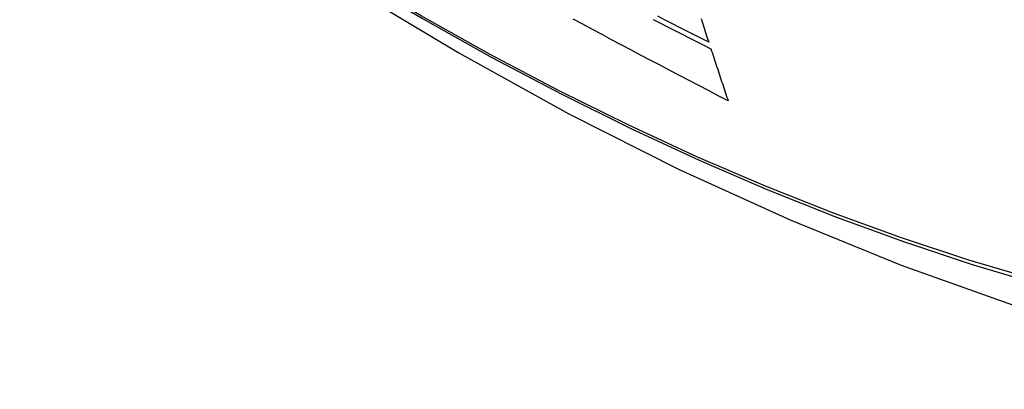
# Model space of a CAD drawing. Header units: inches. Extents: x 20 to 506, y 54 to 236.
# Tile 197 of 245: x 464.686 to 465.035, y 197.298 to 197.429. Entities that reach past the tile are written whole.
import ezdxf

# ---------------------------------------------------------------- set-up
doc = ezdxf.new("R2010")
doc.units = ezdxf.units.IN
doc.header["$MEASUREMENT"] = 0
doc.layers.add('Visible Edges(ANSI)', color=7, linetype='Continuous', lineweight=25)
doc.layers.add('Visible Tangent Edges(ANSI)', color=7, linetype='Continuous', lineweight=25)

msp = doc.modelspace()

# ---------------------------------------------------------------- linework, layer by layer
at = {"layer": 'Visible Edges(ANSI)', "flags": 128}
for points in [[(464.54194, 197.64831), (464.57775, 197.61416), (464.61411, 197.58139), (464.65099, 197.55008), (464.68834, 197.52026), (464.7261, 197.492), (464.76424, 197.46534), (464.80269, 197.44033), (464.84143, 197.41703), (464.8804, 197.39548), (464.91956, 197.37572), (464.95887, 197.35781), (464.99829, 197.3418), (465.03777, 197.32774), (465.07726, 197.31567), (465.11672, 197.30566), (465.1561, 197.29776)], [(464.93001, 197.42083), (464.92743, 197.42214), (464.92485, 197.42345), (464.92228, 197.42477), (464.9197, 197.42608), (464.91713, 197.4274), (464.91457, 197.42871), (464.912, 197.43003)], [(464.93687, 197.40009), (464.93341, 197.40188), (464.92996, 197.40367), (464.92651, 197.40546), (464.92306, 197.40726), (464.91961, 197.40906), (464.91617, 197.41086), (464.91274, 197.41266), (464.9093, 197.41447), (464.90587, 197.41628), (464.90245, 197.41809), (464.89902, 197.41991), (464.8956, 197.42173), (464.89219, 197.42355), (464.88878, 197.42538), (464.88537, 197.42721), (464.88196, 197.42904)], [(464.9103, 197.42893), (464.91286, 197.42761), (464.91541, 197.4263), (464.91797, 197.42498), (464.92054, 197.42367), (464.9231, 197.42236), (464.92566, 197.42104), (464.92823, 197.41974), (464.9308, 197.41843)], [(464.92727, 197.42925), (464.92752, 197.42848), (464.92777, 197.42772), (464.92802, 197.42695), (464.92827, 197.42618), (464.92852, 197.42542), (464.92877, 197.42465), (464.92901, 197.42389), (464.92926, 197.42312), (464.92951, 197.42236), (464.92976, 197.42159), (464.93001, 197.42083)], [(464.9308, 197.41843), (464.93105, 197.41766), (464.9313, 197.4169), (464.93155, 197.41613), (464.93181, 197.41537), (464.93206, 197.4146), (464.93231, 197.41384), (464.93256, 197.41307), (464.93281, 197.41231), (464.93307, 197.41154), (464.93332, 197.41078), (464.93357, 197.41001), (464.93383, 197.40925), (464.93408, 197.40848), (464.93433, 197.40772), (464.93459, 197.40696), (464.93484, 197.40619), (464.93509, 197.40543), (464.93535, 197.40466), (464.9356, 197.4039), (464.93585, 197.40314), (464.93611, 197.40238), (464.93636, 197.40161), (464.93662, 197.40085), (464.93687, 197.40009)]]:
    msp.add_lwpolyline(points, dxfattribs=at)
at = {"layer": 'Visible Tangent Edges(ANSI)', "flags": 128}
for points in [[(464.53855, 197.6533), (464.56183, 197.63089), (464.58536, 197.60908), (464.60912, 197.58789), (464.63308, 197.56736), (464.65721, 197.54749), (464.68149, 197.52833), (464.70588, 197.50989), (464.73036, 197.49219), (464.7549, 197.47526), (464.77946, 197.45911), (464.80402, 197.44376), (464.82858, 197.42921), (464.85313, 197.41545), (464.87767, 197.40249), (464.90218, 197.39033), (464.92664, 197.37899), (464.95102, 197.36849), (464.97528, 197.35883), (464.99942, 197.35002), (465.02344, 197.34207), (465.0473, 197.33497)], [(465.04604, 197.33655), (465.02228, 197.34357), (464.99836, 197.35145), (464.9743, 197.36019), (464.95013, 197.36978), (464.92583, 197.38022), (464.90145, 197.3915), (464.87701, 197.4036), (464.85253, 197.41652), (464.82805, 197.43024), (464.80355, 197.44477), (464.77905, 197.46009), (464.75454, 197.47621), (464.73006, 197.49313), (464.70563, 197.51081), (464.68129, 197.52923), (464.65707, 197.54838), (464.633, 197.56823), (464.6091, 197.58875), (464.58541, 197.60993), (464.56195, 197.63171), (464.53873, 197.65409)]]:
    msp.add_lwpolyline(points, dxfattribs=at)

doc.saveas('drawing.dxf')
